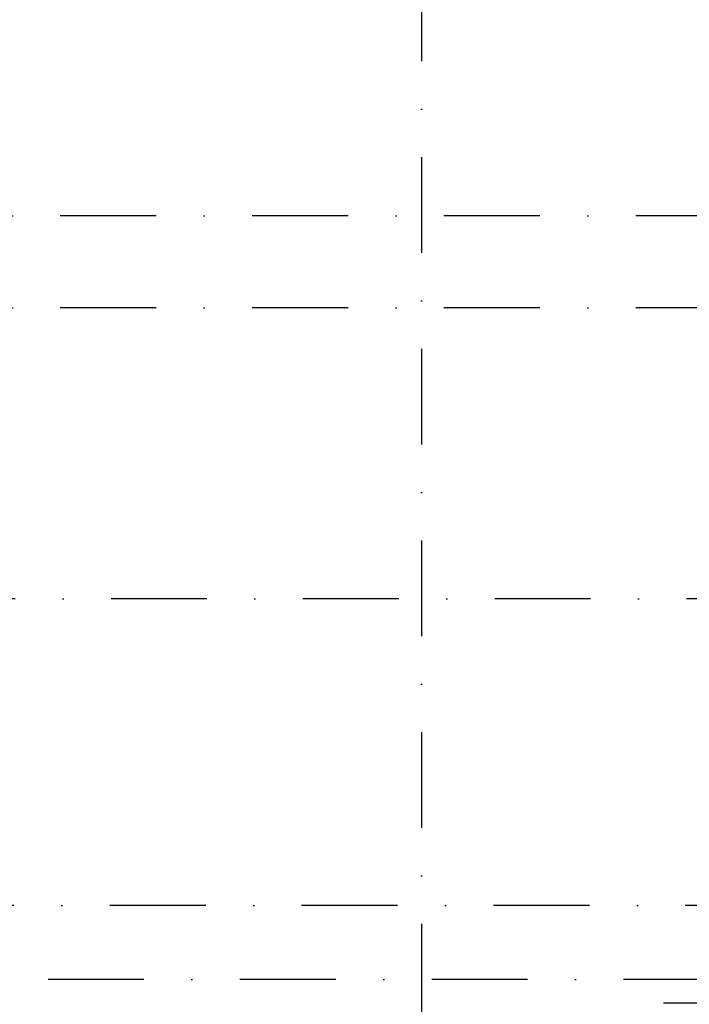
# Model space of a CAD drawing. Extents: x 0 to 316966, y 0 to 192112.
# Tile 9 of 54: x 156092 to 157837, y 98238 to 100807. Entities that reach past the tile are written whole.
import ezdxf

# ---------------------------------------------------------------- set-up
doc = ezdxf.new("R2010")
doc.units = 0
doc.header["$LTSCALE"] = 20
doc.header["$MEASUREMENT"] = 0
doc.linetypes.add('DASHDOT', pattern=[25, 12.5, -6.25, 0, -6.25])
doc.linetypes.add('DD1', pattern=[2.66667, 1.66667, -0.5, 0, -0.5])
doc.layers.add('A--L31D1_BUITENKOZIJN', color=1, linetype='CONTINUOUS')
doc.layers.add('STRAMIEN', color=8, linetype='DD1')

msp = doc.modelspace()

# ---------------------------------------------------------------- linework, layer by layer
at = {"layer": 'A--L31D1_BUITENKOZIJN'}
msp.add_line((157769.964, 98242.051), (158815.505, 98242.051), dxfattribs=at)
at = {"layer": 'STRAMIEN', "linetype": 'DASHDOT'}
for p, q in [((157139.265, 109950.716), (157139.265, 90560.27)), ((160948.298, 100295.898), (151764.265, 100295.898)), ((160948.298, 100055.898), (151764.265, 100055.898)), ((189086.298, 99295.898), (151764.265, 99295.898)), ((189082.969, 98495.898), (152098.725, 98495.898)), ((160916.365, 98302.898, 0.001), (152270.673, 98302.898, 0.001))]:
    msp.add_line(p, q, dxfattribs=at)

doc.saveas('drawing.dxf')
